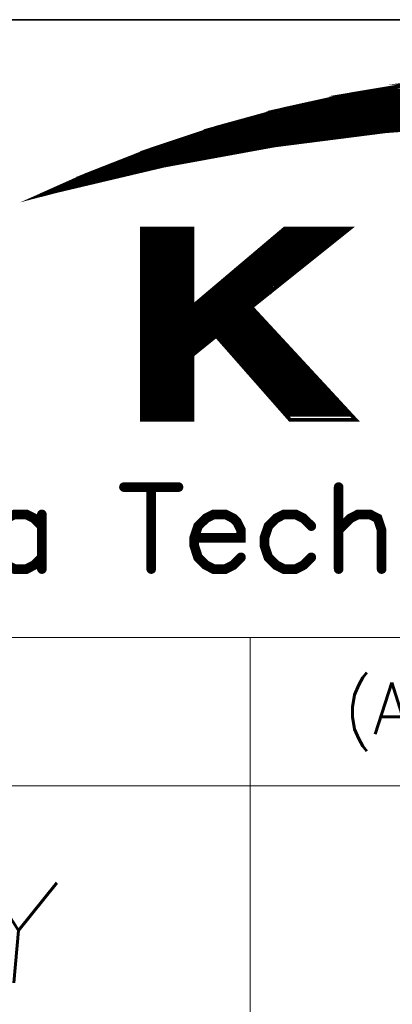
# Model space of a CAD drawing. Header units: millimetres. Extents: x 4497 to 11741, y 5958 to 12619.
# Tile 244 of 256: x 5031 to 5042, y 11241 to 11272. Entities that reach past the tile are written whole.
import ezdxf
from ezdxf.enums import TextEntityAlignment as Align

# ---------------------------------------------------------------- set-up
doc = ezdxf.new("R2010")
doc.units = ezdxf.units.MM
doc.header["$LTSCALE"] = 0.8
doc.layers.get('0').update_dxf_attribs({"linetype": 'CONTINUOUS', "lineweight": 0})
doc.layers.add('2', color=3, linetype='CONTINUOUS', lineweight=0)
doc.styles.get("Standard").update_dxf_attribs({"font": 'romans.shx', "width": 0.8, "oblique": 5, "bigfont": 'whgtxt.shx'})

# ---------------------------------------------------------------- blocks, each defined once
blk = doc.blocks.new('SMOOTH_0$0254')
at = {"const_width": 0.0127}
blk.add_lwpolyline([(-0.00635, 0, 1), (0.00635, 0, 1)], format="xyb", close=True, dxfattribs=at)
blk = doc.blocks.new('SMOOTH_0$064516')
at = {"const_width": 0.0323}
blk.add_lwpolyline([(-0.0161, 0, 1), (0.0161, 0, 1)], format="xyb", close=True, dxfattribs=at)
blk = doc.blocks.new('logo')
at = {"color": 7}
for points, const_width in [([(-3495.641, 5338.044), (-3491.64, 5339.83), (-3485.861, 5342.097), (-3479.97, 5344.064), (-3473.985, 5345.713), (-3467.914, 5347.052), (-3461.791, 5348.074), (-3455.625, 5348.77), (-3449.426, 5349.139), (-3443.217, 5349.19), (-3437.009, 5348.907), (-3430.835, 5348.306), (-3424.695, 5347.387), (-3418.607, 5346.142), (-3412.596, 5344.579), (-3406.679, 5342.707), (-3400.866, 5340.526)], 0.338), ([(-3395.172, 5338.044), (-3404.927, 5340.423), (-3414.785, 5342.278), (-3424.738, 5343.626), (-3434.742, 5344.442), (-3444.771, 5344.742), (-3454.81, 5344.51), (-3464.814, 5343.755), (-3474.775, 5342.484), (-3484.65, 5340.681), (-3494.422, 5338.371), (-3495.641, 5338.044)], 0.338), ([(-3470.624, 5346.391), (-3420.251, 5346.391)], 0.338), ([(-3421.603, 5346.729), (-3469.272, 5346.729)], 0.338), ([(-3474.343, 5345.546), (-3416.87, 5345.546)], 0.338), ([(-3418.222, 5345.884), (-3472.483, 5345.884)], 0.338), ([(-3476.202, 5344.954), (-3414.588, 5344.954)], 0.338), ([(-3475.526, 5345.207), (-3415.518, 5345.207)], 0.338), ([(-3478.738, 5344.278), (-3459.298, 5344.278)], 0.338), ([(-3467.75, 5343.602), (-3467.328, 5343.602)], 0.338), ([(-3483.555, 5342.756), (-3473.836, 5342.756)], 0.338), ([(-3482.71, 5343.01), (-3471.976, 5343.01)], 0.338), ([(-3482.034, 5343.264), (-3469.948, 5343.264)], 0.338), ([(-3481.273, 5343.517), (-3467.75, 5343.517)], 0.338), ([(-3473.92, 5342.841), (-3473.159, 5342.841)], 0.338), ([(-3472.061, 5343.095), (-3471.131, 5343.095)], 0.338), ([(-3469.863, 5343.348), (-3469.271, 5343.348)], 0.338), ([(-3486.006, 5341.911), (-3478.738, 5341.911)], 0.338), ([(-3484.823, 5342.249), (-3476.625, 5342.249)], 0.338), ([(-3487.866, 5341.151), (-3483.048, 5341.151)], 0.338), ([(-3487.189, 5341.404), (-3481.611, 5341.404)], 0.338), ([(-3486.682, 5341.658), (-3480.09, 5341.658)], 0.338), ([(-3484.4, 5340.982), (-3483.809, 5340.982)], 0.338), ([(-3483.133, 5341.235), (-3482.541, 5341.235)], 0.338), ([(-3481.611, 5341.489), (-3481.104, 5341.489)], 0.338), ([(-3480.005, 5341.742), (-3479.752, 5341.742)], 0.338), ([(-3492.683, 5338.869), (-3489.049, 5340.559)], 0.338), ([(-3489.387, 5340.474), (-3491.584, 5339.545)], 0.338), ([(-3491.415, 5339.207), (-3488.626, 5340.559)], 0.338), ([(-3490.401, 5339.46), (-3488.204, 5340.559)], 0.338), ([(-3489.133, 5340.052), (-3488.035, 5340.052)], 0.338), ([(-3488.626, 5340.221), (-3487.02, 5340.221)], 0.338), ([(-3488.457, 5340.897), (-3484.485, 5340.897)], 0.338), ([(-3488.373, 5340.474), (-3486.091, 5340.474)], 0.338), ([(-3493.613, 5338.7), (-3491.584, 5339.629)], 0.338), ([(-3486.344, 5335.065), (-3486.344, 5318.162)], 0.338), ([(-3486.091, 5318.077), (-3486.091, 5334.981)], 0.338), ([(-3485.837, 5318.077), (-3485.837, 5334.981)], 0.338), ([(-3485.584, 5318.077), (-3485.584, 5334.981)], 0.338), ([(-3485.33, 5318.077), (-3485.33, 5334.981)], 0.338), ([(-3485.076, 5318.077), (-3485.076, 5334.981)], 0.338), ([(-3484.823, 5318.077), (-3484.823, 5334.981)], 0.338), ([(-3484.569, 5317.993), (-3484.569, 5334.896)], 0.338), ([(-3484.316, 5317.993), (-3484.316, 5334.896)], 0.338), ([(-3484.062, 5318.077), (-3484.062, 5334.981)], 0.338), ([(-3483.893, 5335.065), (-3483.893, 5317.993)], 0.338), ([(-3483.724, 5318.077), (-3483.724, 5334.981)], 0.338), ([(-3483.471, 5318.077), (-3483.471, 5334.981)], 0.338), ([(-3483.217, 5318.077), (-3483.217, 5334.981)], 0.338), ([(-3482.963, 5318.077), (-3482.963, 5334.981)], 0.338), ([(-3482.71, 5318.077), (-3482.71, 5334.981)], 0.338), ([(-3482.456, 5318.077), (-3482.456, 5334.981)], 0.338), ([(-3482.203, 5317.993), (-3482.203, 5334.896)], 0.338), ([(-3475.103, 5333.967), (-3469.61, 5333.967)], 0.338), ([(-3474.681, 5334.22), (-3469.187, 5334.22)], 0.338), ([(-3474.427, 5334.474), (-3468.933, 5334.474)], 0.338), ([(-3474.174, 5334.727), (-3468.494, 5334.727)], 0.338), ([(-3475.948, 5333.206), (-3470.455, 5333.206)], 0.338), ([(-3475.61, 5333.459), (-3470.201, 5333.459)], 0.338), ([(-3475.357, 5333.713), (-3469.863, 5333.713)], 0.338), ([(-3477.216, 5332.192), (-3471.723, 5332.192)], 0.338), ([(-3476.878, 5332.445), (-3471.469, 5332.445)], 0.338), ([(-3476.54, 5332.699), (-3471.215, 5332.699)], 0.338), ([(-3476.287, 5332.952), (-3470.793, 5332.952)], 0.338), ([(-3478.061, 5331.431), (-3472.737, 5331.431)], 0.338), ([(-3477.723, 5331.685), (-3472.399, 5331.685)], 0.338), ([(-3477.47, 5331.938), (-3472.145, 5331.938)], 0.338), ([(-3479.245, 5330.417), (-3474.005, 5330.417)], 0.338), ([(-3478.991, 5330.67), (-3473.666, 5330.67)], 0.338), ([(-3478.653, 5330.924), (-3473.413, 5330.924)], 0.338), ([(-3478.399, 5331.177), (-3473.075, 5331.177)], 0.338), ([(-3480.174, 5329.656), (-3474.934, 5329.656), (-3474.934, 5329.572), (-3474.85, 5329.656)], 0.338), ([(-3479.836, 5329.91), (-3474.681, 5329.91)], 0.338), ([(-3479.498, 5330.163), (-3474.343, 5330.163)], 0.338), ([(-3481.442, 5328.642), (-3476.202, 5328.642)], 0.338), ([(-3481.104, 5328.895), (-3475.948, 5328.895)], 0.338), ([(-3480.766, 5329.149), (-3475.61, 5329.149)], 0.338), ([(-3480.428, 5329.403), (-3475.272, 5329.403)], 0.338), ([(-3482.203, 5327.797), (-3476.709, 5327.797)], 0.338), ([(-3481.696, 5328.388), (-3476.54, 5328.388)], 0.338), ([(-3482.372, 5327.374), (-3476.287, 5327.374)], 0.338), ([(-3482.372, 5327.036), (-3476.117, 5327.036)], 0.338), ([(-3482.287, 5326.867), (-3475.864, 5326.867)], 0.338), ([(-3482.203, 5327.543), (-3476.456, 5327.543)], 0.338), ([(-3482.203, 5327.205), (-3476.117, 5327.205)], 0.338), ([(-3475.441, 5326.36), (-3482.372, 5326.36)], 0.338), ([(-3482.372, 5326.191), (-3475.272, 5326.191)], 0.338), ([(-3482.287, 5326.529), (-3475.526, 5326.529)], 0.338), ([(-3482.456, 5325.261), (-3480.428, 5325.261)], 0.338), ([(-3482.287, 5325.937), (-3475.019, 5325.937)], 0.338), ([(-3482.287, 5325.092), (-3480.681, 5325.092)], 0.338), ([(-3482.203, 5325.684), (-3474.765, 5325.684)], 0.338), ([(-3479.667, 5325.261), (-3474.427, 5325.261)], 0.338), ([(-3482.372, 5324.247), (-3481.527, 5324.247)], 0.338), ([(-3482.287, 5324.923), (-3480.851, 5324.923)], 0.338), ([(-3482.287, 5324.5), (-3481.273, 5324.5)], 0.338), ([(-3482.203, 5324.754), (-3481.02, 5324.754)], 0.338), ([(-3479.498, 5325.008), (-3474.174, 5325.008)], 0.338), ([(-3479.16, 5324.754), (-3473.92, 5324.754)], 0.338), ([(-3478.991, 5324.5), (-3473.666, 5324.5)], 0.338), ([(-3478.738, 5324.247), (-3473.497, 5324.247)], 0.338), ([(-3482.372, 5324.078), (-3481.865, 5324.078)], 0.338), ([(-3478.569, 5323.993), (-3473.244, 5323.993)], 0.338), ([(-3478.399, 5323.74), (-3472.99, 5323.74)], 0.338), ([(-3478.146, 5323.486), (-3472.737, 5323.486)], 0.338), ([(-3477.892, 5323.233), (-3472.483, 5323.233)], 0.338), ([(-3477.723, 5322.979), (-3472.314, 5322.979)], 0.338), ([(-3477.47, 5322.726), (-3472.061, 5322.726)], 0.338), ([(-3477.216, 5322.472), (-3471.807, 5322.472)], 0.338), ([(-3476.963, 5322.218), (-3471.638, 5322.218)], 0.338), ([(-3476.794, 5321.965), (-3471.384, 5321.965)], 0.338), ([(-3476.54, 5321.711), (-3471.131, 5321.711)], 0.338), ([(-3476.371, 5321.458), (-3470.877, 5321.458)], 0.338), ([(-3476.117, 5321.204), (-3470.624, 5321.204)], 0.338), ([(-3475.864, 5320.951), (-3470.37, 5320.951)], 0.338), ([(-3475.695, 5320.697), (-3470.201, 5320.697)], 0.338), ([(-3475.441, 5320.444), (-3469.948, 5320.444)], 0.338), ([(-3475.188, 5320.19), (-3469.694, 5320.19)], 0.338), ([(-3475.019, 5319.936), (-3469.525, 5319.936)], 0.338), ([(-3474.85, 5319.683), (-3469.271, 5319.683)], 0.338), ([(-3474.596, 5319.429), (-3469.018, 5319.429)], 0.338), ([(-3474.258, 5319.176), (-3468.764, 5319.176)], 0.338), ([(-3474.089, 5318.922), (-3468.511, 5318.922)], 0.338), ([(-3473.92, 5318.669), (-3468.257, 5318.669)], 0.338), ([(-3473.666, 5318.415), (-3468.004, 5318.415)], 0.338), ([(-3488.222, 5311.965), (-3483.345, 5311.965)], 0.859), ([(-3485.783, 5311.965), (-3485.783, 5304.641)], 0.859), ([(-3469.038, 5311.965), (-3469.038, 5304.641)], 0.859), ([(-3495.555, 5308.479), (-3496.251, 5309.175), (-3496.946, 5309.527), (-3497.994, 5309.527), (-3498.69, 5309.175), (-3499.385, 5308.479), (-3499.737, 5307.431), (-3499.737, 5306.736), (-3499.385, 5305.688), (-3498.69, 5304.993), (-3497.994, 5304.641), (-3496.946, 5304.641), (-3496.251, 5304.993), (-3495.555, 5305.688)], 0.859), ([(-3495.555, 5309.527), (-3495.555, 5304.641)], 0.859), ([(-3481.945, 5307.431), (-3477.763, 5307.431), (-3477.763, 5308.127), (-3478.106, 5308.823), (-3478.459, 5309.175), (-3479.154, 5309.527), (-3480.202, 5309.527), (-3480.897, 5309.175), (-3481.601, 5308.479), (-3481.945, 5307.431), (-3481.945, 5306.736), (-3481.601, 5305.688), (-3480.897, 5304.993), (-3480.202, 5304.641), (-3479.154, 5304.641), (-3478.459, 5304.993), (-3477.763, 5305.688)], 0.859), ([(-3471.477, 5308.479), (-3472.181, 5309.175), (-3472.877, 5309.527), (-3473.925, 5309.527), (-3474.62, 5309.175), (-3475.316, 5308.479), (-3475.668, 5307.431), (-3475.668, 5306.736), (-3475.316, 5305.688), (-3474.62, 5304.993), (-3473.925, 5304.641), (-3472.877, 5304.641), (-3472.181, 5304.993), (-3471.477, 5305.688)], 0.859), ([(-3469.038, 5308.127), (-3467.991, 5309.175), (-3467.295, 5309.527), (-3466.248, 5309.527), (-3465.552, 5309.175), (-3465.2, 5308.127), (-3465.2, 5304.641)], 0.859)]:
    blk.add_lwpolyline(points, dxfattribs=dict(at, const_width=const_width))
at = {"color": 7, "const_width": 0.338}
for points in [[(-3465.91, 5347.379), (-3461.851, 5348.057), (-3429.228, 5348.057), (-3424.695, 5347.379)], [(-3461.782, 5348.065), (-3459.73, 5348.297), (-3430.835, 5348.297), (-3429.285, 5348.065)], [(-3467.914, 5347.044), (-3465.91, 5347.379), (-3424.695, 5347.379), (-3423.06, 5347.044)], [(-3472.036, 5346.133), (-3467.922, 5347.044), (-3423.06, 5347.044), (-3418.615, 5346.133)], [(-3477.436, 5344.751), (-3473.976, 5345.704), (-3416.958, 5345.704), (-3413.297, 5344.751)], [(-3473.976, 5345.704), (-3472.036, 5346.133), (-3418.607, 5346.133), (-3416.958, 5345.704)], [(-3479.961, 5344.055), (-3478.278, 5344.519), (-3454.81, 5344.519), (-3460.948, 5344.055)], [(-3478.278, 5344.519), (-3477.436, 5344.751), (-3444.78, 5344.751), (-3454.81, 5344.519)], [(-3484.645, 5342.492), (-3480.843, 5343.763), (-3464.822, 5343.763), (-3474.775, 5342.493)], [(-3480.843, 5343.763), (-3480.817, 5343.772), (-3464.814, 5343.772), (-3464.822, 5343.763)], [(-3480.818, 5343.772), (-3479.97, 5344.055), (-3460.949, 5344.055), (-3464.7, 5343.772)], [(-3464.814, 5343.763), (-3464.814, 5343.772), (-3464.7, 5343.772), (-3464.814, 5343.763)], [(-3489.423, 5340.689), (-3485.861, 5342.089), (-3476.985, 5342.089), (-3484.65, 5340.689)], [(-3485.852, 5342.089), (-3484.645, 5342.492), (-3474.775, 5342.492), (-3476.985, 5342.089)], [(-3491.631, 5339.822), (-3489.423, 5340.689), (-3484.658, 5340.689), (-3488.321, 5339.822)], [(-3494.873, 5338.379), (-3491.631, 5339.822), (-3488.321, 5339.822), (-3494.413, 5338.379)], [(-3495.53, 5338.087), (-3494.422, 5338.379), (-3494.873, 5338.379), (-3495.53, 5338.087)], [(-3486.616, 5328.092), (-3486.616, 5335.065), (-3482.108, 5335.065), (-3482.108, 5328.092)], [(-3482.108, 5328.092), (-3473.856, 5335.065), (-3468.051, 5335.065), (-3476.771, 5328.092)], [(-3486.616, 5328.04), (-3486.616, 5328.092), (-3476.771, 5328.092), (-3476.836, 5328.04)], [(-3486.616, 5325.473), (-3486.616, 5328.04), (-3476.836, 5328.04), (-3474.458, 5325.473)], [(-3486.616, 5323.747), (-3486.616, 5325.473), (-3479.978, 5325.473), (-3482.108, 5323.747)], [(-3473.375, 5317.968), (-3479.978, 5325.473), (-3474.458, 5325.473), (-3467.51, 5317.968)], [(-3486.616, 5317.968), (-3486.616, 5323.747), (-3482.108, 5323.747), (-3482.108, 5317.968)]]:
    blk.add_lwpolyline(points, close=True, dxfattribs=at)
at = {"color": 7, "xscale": 13.31, "yscale": 13.31, "zscale": 13.31}
for name, p in [('SMOOTH_0$0254', (-3465.91, 5347.379)), ('SMOOTH_0$0254', (-3465.91, 5347.379)), ('SMOOTH_0$0254', (-3470.624, 5346.391)), ('SMOOTH_0$0254', (-3469.272, 5346.729)), ('SMOOTH_0$0254', (-3467.922, 5347.044)), ('SMOOTH_0$0254', (-3467.914, 5347.052)), ('SMOOTH_0$0254', (-3467.914, 5347.044)), ('SMOOTH_0$0254', (-3474.343, 5345.546)), ('SMOOTH_0$0254', (-3473.985, 5345.713)), ('SMOOTH_0$0254', (-3473.976, 5345.704)), ('SMOOTH_0$0254', (-3473.976, 5345.704)), ('SMOOTH_0$0254', (-3472.483, 5345.884)), ('SMOOTH_0$0254', (-3472.036, 5346.133)), ('SMOOTH_0$0254', (-3472.036, 5346.133)), ('SMOOTH_0$0254', (-3478.278, 5344.519)), ('SMOOTH_0$0254', (-3478.278, 5344.519)), ('SMOOTH_0$0254', (-3477.436, 5344.751)), ('SMOOTH_0$0254', (-3477.436, 5344.751)), ('SMOOTH_0$0254', (-3476.202, 5344.954)), ('SMOOTH_0$0254', (-3475.526, 5345.207)), ('SMOOTH_0$0254', (-3480.843, 5343.763)), ('SMOOTH_0$0254', (-3480.843, 5343.763)), ('SMOOTH_0$0254', (-3480.818, 5343.772)), ('SMOOTH_0$0254', (-3480.817, 5343.772)), ('SMOOTH_0$0254', (-3479.97, 5344.064)), ('SMOOTH_0$0254', (-3479.97, 5344.055)), ('SMOOTH_0$0254', (-3479.961, 5344.055)), ('SMOOTH_0$0254', (-3478.738, 5344.278)), ('SMOOTH_0$0254', (-3467.75, 5343.602)), ('SMOOTH_0$0254', (-3467.328, 5343.602)), ('SMOOTH_0$0254', (-3464.822, 5343.763)), ('SMOOTH_0$0254', (-3464.822, 5343.763)), ('SMOOTH_0$0254', (-3464.814, 5343.772)), ('SMOOTH_0$0254', (-3464.814, 5343.772)), ('SMOOTH_0$0254', (-3464.814, 5343.763)), ('SMOOTH_0$0254', (-3464.814, 5343.763)), ('SMOOTH_0$0254', (-3464.814, 5343.755)), ('SMOOTH_0$0254', (-3464.7, 5343.772)), ('SMOOTH_0$0254', (-3464.7, 5343.772)), ('SMOOTH_0$0254', (-3483.555, 5342.756)), ('SMOOTH_0$0254', (-3482.71, 5343.01)), ('SMOOTH_0$0254', (-3482.034, 5343.264)), ('SMOOTH_0$0254', (-3481.273, 5343.517)), ('SMOOTH_0$0254', (-3473.92, 5342.841)), ('SMOOTH_0$0254', (-3473.836, 5342.756)), ('SMOOTH_0$0254', (-3473.159, 5342.841)), ('SMOOTH_0$0254', (-3472.061, 5343.095)), ('SMOOTH_0$0254', (-3471.976, 5343.01)), ('SMOOTH_0$0254', (-3471.131, 5343.095)), ('SMOOTH_0$0254', (-3469.948, 5343.264)), ('SMOOTH_0$0254', (-3469.863, 5343.348)), ('SMOOTH_0$0254', (-3469.271, 5343.348)), ('SMOOTH_0$0254', (-3467.75, 5343.517)), ('SMOOTH_0$0254', (-3486.006, 5341.911)), ('SMOOTH_0$0254', (-3485.861, 5342.097)), ('SMOOTH_0$0254', (-3485.861, 5342.089)), ('SMOOTH_0$0254', (-3485.852, 5342.089)), ('SMOOTH_0$0254', (-3484.823, 5342.249)), ('SMOOTH_0$0254', (-3484.645, 5342.492)), ('SMOOTH_0$0254', (-3484.645, 5342.492)), ('SMOOTH_0$0254', (-3478.738, 5341.911)), ('SMOOTH_0$0254', (-3476.985, 5342.089)), ('SMOOTH_0$0254', (-3476.985, 5342.089)), ('SMOOTH_0$0254', (-3476.625, 5342.249)), ('SMOOTH_0$0254', (-3474.775, 5342.493)), ('SMOOTH_0$0254', (-3474.775, 5342.492)), ('SMOOTH_0$0254', (-3474.775, 5342.484)), ('SMOOTH_0$0254', (-3487.866, 5341.151)), ('SMOOTH_0$0254', (-3487.189, 5341.404)), ('SMOOTH_0$0254', (-3486.682, 5341.658)), ('SMOOTH_0$0254', (-3484.4, 5340.982)), ('SMOOTH_0$0254', (-3483.809, 5340.982)), ('SMOOTH_0$0254', (-3483.133, 5341.235)), ('SMOOTH_0$0254', (-3483.048, 5341.151)), ('SMOOTH_0$0254', (-3482.541, 5341.235)), ('SMOOTH_0$0254', (-3481.611, 5341.489)), ('SMOOTH_0$0254', (-3481.611, 5341.404)), ('SMOOTH_0$0254', (-3481.104, 5341.489)), ('SMOOTH_0$0254', (-3480.09, 5341.658)), ('SMOOTH_0$0254', (-3480.005, 5341.742)), ('SMOOTH_0$0254', (-3479.752, 5341.742)), ('SMOOTH_0$0254', (-3489.423, 5340.689)), ('SMOOTH_0$0254', (-3489.423, 5340.689)), ('SMOOTH_0$0254', (-3489.387, 5340.474)), ('SMOOTH_0$0254', (-3489.133, 5340.052)), ('SMOOTH_0$0254', (-3489.049, 5340.559)), ('SMOOTH_0$0254', (-3488.626, 5340.559)), ('SMOOTH_0$0254', (-3488.626, 5340.221)), ('SMOOTH_0$0254', (-3488.457, 5340.897)), ('SMOOTH_0$0254', (-3488.373, 5340.474)), ('SMOOTH_0$0254', (-3488.204, 5340.559)), ('SMOOTH_0$0254', (-3488.035, 5340.052)), ('SMOOTH_0$0254', (-3487.02, 5340.221)), ('SMOOTH_0$0254', (-3486.091, 5340.474)), ('SMOOTH_0$0254', (-3484.658, 5340.689)), ('SMOOTH_0$0254', (-3484.65, 5340.689)), ('SMOOTH_0$0254', (-3484.65, 5340.681)), ('SMOOTH_0$0254', (-3484.485, 5340.897)), ('SMOOTH_0$0254', (-3491.64, 5339.83)), ('SMOOTH_0$0254', (-3491.631, 5339.822)), ('SMOOTH_0$0254', (-3491.631, 5339.822)), ('SMOOTH_0$0254', (-3491.584, 5339.629)), ('SMOOTH_0$0254', (-3491.584, 5339.545)), ('SMOOTH_0$0254', (-3491.415, 5339.207)), ('SMOOTH_0$0254', (-3490.401, 5339.46)), ('SMOOTH_0$0254', (-3488.321, 5339.822)), ('SMOOTH_0$0254', (-3488.321, 5339.822)), ('SMOOTH_0$0254', (-3494.873, 5338.379)), ('SMOOTH_0$0254', (-3494.873, 5338.379)), ('SMOOTH_0$0254', (-3494.422, 5338.379)), ('SMOOTH_0$0254', (-3494.422, 5338.371)), ('SMOOTH_0$0254', (-3494.413, 5338.379)), ('SMOOTH_0$0254', (-3493.613, 5338.7)), ('SMOOTH_0$0254', (-3492.683, 5338.869)), ('SMOOTH_0$0254', (-3495.641, 5338.044)), ('SMOOTH_0$0254', (-3495.641, 5338.044)), ('SMOOTH_0$0254', (-3495.53, 5338.087)), ('SMOOTH_0$0254', (-3495.53, 5338.087)), ('SMOOTH_0$0254', (-3486.616, 5335.065)), ('SMOOTH_0$0254', (-3486.344, 5335.065)), ('SMOOTH_0$0254', (-3486.091, 5334.981)), ('SMOOTH_0$0254', (-3485.837, 5334.981)), ('SMOOTH_0$0254', (-3485.584, 5334.981)), ('SMOOTH_0$0254', (-3485.33, 5334.981)), ('SMOOTH_0$0254', (-3485.076, 5334.981)), ('SMOOTH_0$0254', (-3484.823, 5334.981)), ('SMOOTH_0$0254', (-3484.569, 5334.896)), ('SMOOTH_0$0254', (-3484.316, 5334.896)), ('SMOOTH_0$0254', (-3484.062, 5334.981)), ('SMOOTH_0$0254', (-3483.893, 5335.065)), ('SMOOTH_0$0254', (-3483.724, 5334.981)), ('SMOOTH_0$0254', (-3483.471, 5334.981)), ('SMOOTH_0$0254', (-3483.217, 5334.981)), ('SMOOTH_0$0254', (-3482.963, 5334.981)), ('SMOOTH_0$0254', (-3482.71, 5334.981)), ('SMOOTH_0$0254', (-3482.456, 5334.981)), ('SMOOTH_0$0254', (-3482.203, 5334.896)), ('SMOOTH_0$0254', (-3482.108, 5335.065)), ('SMOOTH_0$0254', (-3473.856, 5335.065)), ('SMOOTH_0$0254', (-3468.051, 5335.065)), ('SMOOTH_0$0254', (-3475.103, 5333.967)), ('SMOOTH_0$0254', (-3474.681, 5334.22)), ('SMOOTH_0$0254', (-3474.427, 5334.474)), ('SMOOTH_0$0254', (-3474.174, 5334.727)), ('SMOOTH_0$0254', (-3469.61, 5333.967)), ('SMOOTH_0$0254', (-3469.187, 5334.22)), ('SMOOTH_0$0254', (-3468.933, 5334.474)), ('SMOOTH_0$0254', (-3468.494, 5334.727)), ('SMOOTH_0$0254', (-3475.948, 5333.206)), ('SMOOTH_0$0254', (-3475.61, 5333.459)), ('SMOOTH_0$0254', (-3475.357, 5333.713)), ('SMOOTH_0$0254', (-3470.455, 5333.206)), ('SMOOTH_0$0254', (-3470.201, 5333.459)), ('SMOOTH_0$0254', (-3469.863, 5333.713)), ('SMOOTH_0$0254', (-3477.216, 5332.192)), ('SMOOTH_0$0254', (-3476.878, 5332.445)), ('SMOOTH_0$0254', (-3476.54, 5332.699)), ('SMOOTH_0$0254', (-3476.287, 5332.952)), ('SMOOTH_0$0254', (-3471.723, 5332.192)), ('SMOOTH_0$0254', (-3471.469, 5332.445)), ('SMOOTH_0$0254', (-3471.215, 5332.699)), ('SMOOTH_0$0254', (-3470.793, 5332.952)), ('SMOOTH_0$0254', (-3478.061, 5331.431)), ('SMOOTH_0$0254', (-3477.723, 5331.685)), ('SMOOTH_0$0254', (-3477.47, 5331.938)), ('SMOOTH_0$0254', (-3472.737, 5331.431)), ('SMOOTH_0$0254', (-3472.399, 5331.685)), ('SMOOTH_0$0254', (-3472.145, 5331.938)), ('SMOOTH_0$0254', (-3479.245, 5330.417)), ('SMOOTH_0$0254', (-3478.991, 5330.67)), ('SMOOTH_0$0254', (-3478.653, 5330.924)), ('SMOOTH_0$0254', (-3478.399, 5331.177)), ('SMOOTH_0$0254', (-3474.005, 5330.417)), ('SMOOTH_0$0254', (-3473.666, 5330.67)), ('SMOOTH_0$0254', (-3473.413, 5330.924)), ('SMOOTH_0$0254', (-3473.075, 5331.177)), ('SMOOTH_0$0254', (-3480.174, 5329.656)), ('SMOOTH_0$0254', (-3479.836, 5329.91)), ('SMOOTH_0$0254', (-3479.498, 5330.163)), ('SMOOTH_0$0254', (-3474.934, 5329.656)), ('SMOOTH_0$0254', (-3474.934, 5329.572)), ('SMOOTH_0$0254', (-3474.85, 5329.656)), ('SMOOTH_0$0254', (-3474.681, 5329.91)), ('SMOOTH_0$0254', (-3474.343, 5330.163)), ('SMOOTH_0$0254', (-3481.442, 5328.642)), ('SMOOTH_0$0254', (-3481.104, 5328.895)), ('SMOOTH_0$0254', (-3480.766, 5329.149)), ('SMOOTH_0$0254', (-3480.428, 5329.403)), ('SMOOTH_0$0254', (-3476.202, 5328.642)), ('SMOOTH_0$0254', (-3475.948, 5328.895)), ('SMOOTH_0$0254', (-3475.61, 5329.149)), ('SMOOTH_0$0254', (-3475.272, 5329.403)), ('SMOOTH_0$0254', (-3486.616, 5328.092)), ('SMOOTH_0$0254', (-3486.616, 5328.092)), ('SMOOTH_0$0254', (-3486.616, 5328.04)), ('SMOOTH_0$0254', (-3486.616, 5328.04)), ('SMOOTH_0$0254', (-3482.203, 5327.797)), ('SMOOTH_0$0254', (-3482.108, 5328.092)), ('SMOOTH_0$0254', (-3482.108, 5328.092)), ('SMOOTH_0$0254', (-3481.696, 5328.388)), ('SMOOTH_0$0254', (-3476.836, 5328.04)), ('SMOOTH_0$0254', (-3476.836, 5328.04)), ('SMOOTH_0$0254', (-3476.771, 5328.092)), ('SMOOTH_0$0254', (-3476.771, 5328.092)), ('SMOOTH_0$0254', (-3476.709, 5327.797)), ('SMOOTH_0$0254', (-3476.54, 5328.388)), ('SMOOTH_0$0254', (-3482.372, 5327.374)), ('SMOOTH_0$0254', (-3482.372, 5327.036)), ('SMOOTH_0$0254', (-3482.287, 5326.867)), ('SMOOTH_0$0254', (-3482.203, 5327.543)), ('SMOOTH_0$0254', (-3482.203, 5327.205)), ('SMOOTH_0$0254', (-3476.456, 5327.543)), ('SMOOTH_0$0254', (-3476.287, 5327.374)), ('SMOOTH_0$0254', (-3476.117, 5327.205)), ('SMOOTH_0$0254', (-3476.117, 5327.036)), ('SMOOTH_0$0254', (-3475.864, 5326.867)), ('SMOOTH_0$0254', (-3482.372, 5326.36)), ('SMOOTH_0$0254', (-3482.372, 5326.191)), ('SMOOTH_0$0254', (-3482.287, 5326.529)), ('SMOOTH_0$0254', (-3475.526, 5326.529)), ('SMOOTH_0$0254', (-3475.441, 5326.36)), ('SMOOTH_0$0254', (-3475.272, 5326.191)), ('SMOOTH_0$0254', (-3486.616, 5325.473)), ('SMOOTH_0$0254', (-3486.616, 5325.473)), ('SMOOTH_0$0254', (-3482.456, 5325.261)), ('SMOOTH_0$0254', (-3482.287, 5325.937)), ('SMOOTH_0$0254', (-3482.287, 5325.092)), ('SMOOTH_0$0254', (-3482.203, 5325.684)), ('SMOOTH_0$0254', (-3480.681, 5325.092)), ('SMOOTH_0$0254', (-3480.428, 5325.261)), ('SMOOTH_0$0254', (-3479.978, 5325.473)), ('SMOOTH_0$0254', (-3479.978, 5325.473)), ('SMOOTH_0$0254', (-3479.667, 5325.261)), ('SMOOTH_0$0254', (-3475.019, 5325.937)), ('SMOOTH_0$0254', (-3474.765, 5325.684)), ('SMOOTH_0$0254', (-3474.458, 5325.473)), ('SMOOTH_0$0254', (-3474.458, 5325.473)), ('SMOOTH_0$0254', (-3474.427, 5325.261)), ('SMOOTH_0$0254', (-3482.372, 5324.247)), ('SMOOTH_0$0254', (-3482.287, 5324.923)), ('SMOOTH_0$0254', (-3482.287, 5324.5)), ('SMOOTH_0$0254', (-3482.203, 5324.754)), ('SMOOTH_0$0254', (-3481.527, 5324.247)), ('SMOOTH_0$0254', (-3481.273, 5324.5)), ('SMOOTH_0$0254', (-3481.02, 5324.754)), ('SMOOTH_0$0254', (-3480.851, 5324.923)), ('SMOOTH_0$0254', (-3479.498, 5325.008)), ('SMOOTH_0$0254', (-3479.16, 5324.754)), ('SMOOTH_0$0254', (-3478.991, 5324.5)), ('SMOOTH_0$0254', (-3478.738, 5324.247)), ('SMOOTH_0$0254', (-3474.174, 5325.008)), ('SMOOTH_0$0254', (-3473.92, 5324.754)), ('SMOOTH_0$0254', (-3473.666, 5324.5)), ('SMOOTH_0$0254', (-3473.497, 5324.247)), ('SMOOTH_0$0254', (-3486.616, 5323.747)), ('SMOOTH_0$0254', (-3486.616, 5323.747)), ('SMOOTH_0$0254', (-3482.372, 5324.078)), ('SMOOTH_0$0254', (-3482.108, 5323.747)), ('SMOOTH_0$0254', (-3482.108, 5323.747)), ('SMOOTH_0$0254', (-3481.865, 5324.078)), ('SMOOTH_0$0254', (-3478.569, 5323.993)), ('SMOOTH_0$0254', (-3478.399, 5323.74)), ('SMOOTH_0$0254', (-3478.146, 5323.486)), ('SMOOTH_0$0254', (-3473.244, 5323.993)), ('SMOOTH_0$0254', (-3472.99, 5323.74)), ('SMOOTH_0$0254', (-3472.737, 5323.486)), ('SMOOTH_0$0254', (-3477.892, 5323.233)), ('SMOOTH_0$0254', (-3477.723, 5322.979)), ('SMOOTH_0$0254', (-3477.47, 5322.726)), ('SMOOTH_0$0254', (-3477.216, 5322.472)), ('SMOOTH_0$0254', (-3472.483, 5323.233)), ('SMOOTH_0$0254', (-3472.314, 5322.979)), ('SMOOTH_0$0254', (-3472.061, 5322.726)), ('SMOOTH_0$0254', (-3471.807, 5322.472)), ('SMOOTH_0$0254', (-3476.963, 5322.218)), ('SMOOTH_0$0254', (-3476.794, 5321.965)), ('SMOOTH_0$0254', (-3476.54, 5321.711)), ('SMOOTH_0$0254', (-3471.638, 5322.218)), ('SMOOTH_0$0254', (-3471.384, 5321.965)), ('SMOOTH_0$0254', (-3471.131, 5321.711)), ('SMOOTH_0$0254', (-3476.371, 5321.458)), ('SMOOTH_0$0254', (-3476.117, 5321.204)), ('SMOOTH_0$0254', (-3475.864, 5320.951)), ('SMOOTH_0$0254', (-3475.695, 5320.697)), ('SMOOTH_0$0254', (-3470.877, 5321.458)), ('SMOOTH_0$0254', (-3470.624, 5321.204)), ('SMOOTH_0$0254', (-3470.37, 5320.951)), ('SMOOTH_0$0254', (-3470.201, 5320.697)), ('SMOOTH_0$0254', (-3475.441, 5320.444)), ('SMOOTH_0$0254', (-3475.188, 5320.19)), ('SMOOTH_0$0254', (-3475.019, 5319.936)), ('SMOOTH_0$0254', (-3469.948, 5320.444)), ('SMOOTH_0$0254', (-3469.694, 5320.19)), ('SMOOTH_0$0254', (-3469.525, 5319.936)), ('SMOOTH_0$0254', (-3474.85, 5319.683)), ('SMOOTH_0$0254', (-3474.596, 5319.429)), ('SMOOTH_0$0254', (-3474.258, 5319.176)), ('SMOOTH_0$0254', (-3474.089, 5318.922)), ('SMOOTH_0$0254', (-3469.271, 5319.683)), ('SMOOTH_0$0254', (-3469.018, 5319.429)), ('SMOOTH_0$0254', (-3468.764, 5319.176)), ('SMOOTH_0$0254', (-3468.511, 5318.922)), ('SMOOTH_0$0254', (-3486.344, 5318.162)), ('SMOOTH_0$0254', (-3486.091, 5318.077)), ('SMOOTH_0$0254', (-3485.837, 5318.077)), ('SMOOTH_0$0254', (-3485.584, 5318.077)), ('SMOOTH_0$0254', (-3485.33, 5318.077)), ('SMOOTH_0$0254', (-3485.076, 5318.077)), ('SMOOTH_0$0254', (-3484.823, 5318.077)), ('SMOOTH_0$0254', (-3484.062, 5318.077)), ('SMOOTH_0$0254', (-3483.724, 5318.077)), ('SMOOTH_0$0254', (-3483.471, 5318.077)), ('SMOOTH_0$0254', (-3483.217, 5318.077)), ('SMOOTH_0$0254', (-3482.963, 5318.077)), ('SMOOTH_0$0254', (-3482.71, 5318.077)), ('SMOOTH_0$0254', (-3482.456, 5318.077)), ('SMOOTH_0$0254', (-3473.92, 5318.669)), ('SMOOTH_0$0254', (-3473.666, 5318.415)), ('SMOOTH_0$0254', (-3468.257, 5318.669)), ('SMOOTH_0$0254', (-3468.004, 5318.415)), ('SMOOTH_0$0254', (-3486.616, 5317.968)), ('SMOOTH_0$0254', (-3484.569, 5317.993)), ('SMOOTH_0$0254', (-3484.316, 5317.993)), ('SMOOTH_0$0254', (-3483.893, 5317.993)), ('SMOOTH_0$0254', (-3482.203, 5317.993)), ('SMOOTH_0$0254', (-3482.108, 5317.968)), ('SMOOTH_0$0254', (-3473.375, 5317.968)), ('SMOOTH_0$0254', (-3467.51, 5317.968)), ('SMOOTH_0$064516', (-3488.222, 5311.965)), ('SMOOTH_0$064516', (-3485.783, 5311.965)), ('SMOOTH_0$064516', (-3483.345, 5311.965)), ('SMOOTH_0$064516', (-3469.038, 5311.965)), ('SMOOTH_0$064516', (-3496.946, 5309.527)), ('SMOOTH_0$064516', (-3496.251, 5309.175)), ('SMOOTH_0$064516', (-3495.555, 5309.527)), ('SMOOTH_0$064516', (-3480.897, 5309.175)), ('SMOOTH_0$064516', (-3480.202, 5309.527)), ('SMOOTH_0$064516', (-3479.154, 5309.527)), ('SMOOTH_0$064516', (-3478.459, 5309.175)), ('SMOOTH_0$064516', (-3474.62, 5309.175)), ('SMOOTH_0$064516', (-3473.925, 5309.527)), ('SMOOTH_0$064516', (-3472.877, 5309.527)), ('SMOOTH_0$064516', (-3472.181, 5309.175)), ('SMOOTH_0$064516', (-3467.991, 5309.175)), ('SMOOTH_0$064516', (-3467.295, 5309.527)), ('SMOOTH_0$064516', (-3466.248, 5309.527)), ('SMOOTH_0$064516', (-3465.552, 5309.175)), ('SMOOTH_0$064516', (-3495.555, 5308.479)), ('SMOOTH_0$064516', (-3481.601, 5308.479)), ('SMOOTH_0$064516', (-3478.106, 5308.823)), ('SMOOTH_0$064516', (-3477.763, 5308.127)), ('SMOOTH_0$064516', (-3475.316, 5308.479)), ('SMOOTH_0$064516', (-3471.477, 5308.479)), ('SMOOTH_0$064516', (-3469.038, 5308.127)), ('SMOOTH_0$064516', (-3465.2, 5308.127)), ('SMOOTH_0$064516', (-3481.945, 5307.431)), ('SMOOTH_0$064516', (-3481.945, 5307.431)), ('SMOOTH_0$064516', (-3477.763, 5307.431)), ('SMOOTH_0$064516', (-3475.668, 5307.431)), ('SMOOTH_0$064516', (-3481.945, 5306.736)), ('SMOOTH_0$064516', (-3475.668, 5306.736)), ('SMOOTH_0$064516', (-3495.555, 5305.688)), ('SMOOTH_0$064516', (-3481.601, 5305.688)), ('SMOOTH_0$064516', (-3477.763, 5305.688)), ('SMOOTH_0$064516', (-3475.316, 5305.688)), ('SMOOTH_0$064516', (-3471.477, 5305.688)), ('SMOOTH_0$064516', (-3496.946, 5304.641)), ('SMOOTH_0$064516', (-3496.251, 5304.993)), ('SMOOTH_0$064516', (-3495.555, 5304.641)), ('SMOOTH_0$064516', (-3485.783, 5304.641)), ('SMOOTH_0$064516', (-3480.897, 5304.993)), ('SMOOTH_0$064516', (-3480.202, 5304.641)), ('SMOOTH_0$064516', (-3479.154, 5304.641)), ('SMOOTH_0$064516', (-3478.459, 5304.993)), ('SMOOTH_0$064516', (-3474.62, 5304.993)), ('SMOOTH_0$064516', (-3473.925, 5304.641)), ('SMOOTH_0$064516', (-3472.877, 5304.641)), ('SMOOTH_0$064516', (-3472.181, 5304.993)), ('SMOOTH_0$064516', (-3469.038, 5304.641)), ('SMOOTH_0$064516', (-3465.2, 5304.641))]:
    blk.add_blockref(name, p, dxfattribs=at)

msp = doc.modelspace()

# ---------------------------------------------------------------- linework, layer by layer
at = {"color": 7, "linetype": 'Continuous', "lineweight": 35}
msp.add_line((4996.072, 11272.002), (5102.934, 11272.002), dxfattribs=at)
at = {"color": 7, "linetype": 'Continuous'}
for p, q in [((4996.072, 11252.643), (5102.934, 11252.643)), ((5037.888, 11210.827), (5037.888, 11252.643)), ((4996.072, 11247.996), (5058.796, 11247.996))]:
    msp.add_line(p, q, dxfattribs=at)

# ---------------------------------------------------------------- block references
at = {"color": 3, "linetype": 'Continuous', "xscale": 0.350839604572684, "yscale": 0.350839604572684, "zscale": 0.3508396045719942}
msp.add_blockref('logo', (6257.734, 9393.707), dxfattribs=at)

# ---------------------------------------------------------------- texts
at = {"color": 7, "linetype": 'Continuous', "width": 0.933333}
msp.add_text('(APPROVED)', height=1.6156, dxfattribs=at).set_placement((5040.836, 11251.232), align=Align.TOP_LEFT)
at = {"layer": '2', "linetype": 'Continuous', "oblique": 5}
msp.add_text('P.J.Y', height=3.1377, dxfattribs=at).set_placement((5021.602, 11241.814))

doc.saveas('drawing.dxf')
